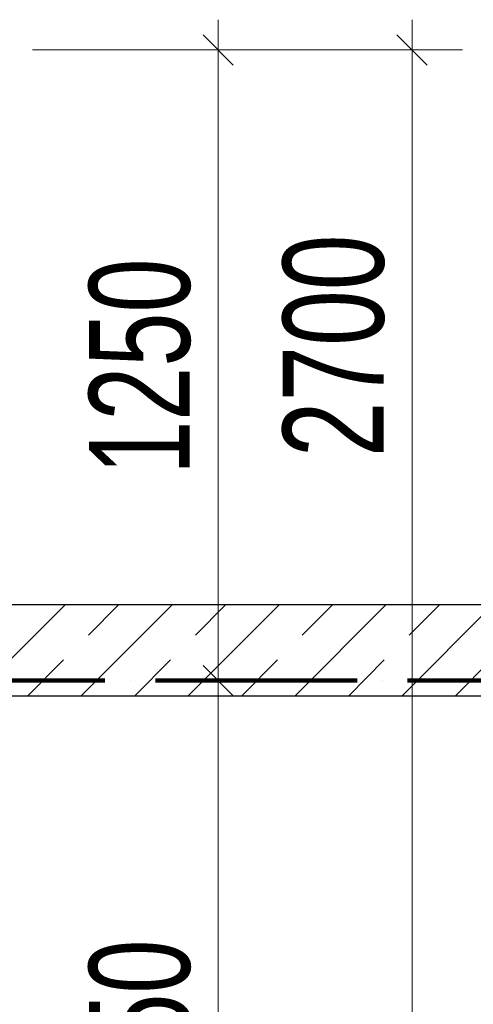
# Model space of a CAD drawing. Header units: millimetres. Extents: x 0 to 60000, y 0 to 29700.
# Tile 71 of 86: x 31092 to 31992, y 21133 to 23085. Entities that reach past the tile are written whole.
import ezdxf

# ---------------------------------------------------------------- set-up
doc = ezdxf.new("R2010")
doc.units = ezdxf.units.MM
for name, pattern in [('ALL_S16', [170, 100, -70]), ('STRICHPUNKT2_S11', [500, 400, -50, 0, -50]), ('STRICHPUNKT2_S5', [1100, 800, -100, 100, -100])]:
    doc.linetypes.add(name, pattern=pattern)
for name, color, linetype, lineweight in [('Ogólne', 7, 'Continuous', 25), ('Osie', 30, 'STRICHPUNKT2_S5', 18), ('Ściana nośna', 7, 'Continuous', 70)]:
    doc.layers.add(name, color=color, linetype=linetype, lineweight=lineweight)
doc.styles.add('ARIAL', font='ARIAL.TTF')

msp = doc.modelspace()

# ---------------------------------------------------------------- linework, layer by layer
at = {"layer": 'Ogólne', "color": 4, "linetype": 'Continuous', "lineweight": 13, "transparency": 33554687}
for p, q in [((31485.9, 23024.8), (31485.9, 23084.8)), ((31870.4, 23024.8), (31870.4, 23084.8)), ((31515.9, 22994.8), (31455.9, 23054.8)), ((31900.4, 22994.8), (31840.4, 23054.8)), ((31485.9, 23024.8), (31118, 23024.8)), ((31870.4, 23024.8), (31118, 23024.8)), ((31485.9, 23024.8), (31385.9, 23024.8)), ((31485.9, 23024.8), (31585.9, 23024.8)), ((31485.9, 21774.8), (31485.9, 23024.8)), ((31870.4, 23024.8), (31770.4, 23024.8)), ((31870.4, 23024.8), (31970.4, 23024.8)), ((31515.9, 21744.8), (31455.9, 21804.8)), ((31485.9, 21774.8), (31385.9, 21774.8)), ((31485.9, 21774.8), (31585.9, 21774.8)), ((31485.9, 21774.8), (31547.6, 21774.8))]:
    msp.add_line(p, q, dxfattribs=at)
for points in [[(31870.4, 20324.8), (31870.4, 22070.4), (31870.4, 22070.4), (31870.4, 23024.8)], [(31485.9, 20324.8), (31485.9, 20689.2), (31485.9, 20689.2), (31485.9, 21774.8)]]:
    msp.add_lwpolyline(points, dxfattribs=at)
at = {"layer": 'Osie', "color": 1, "linetype": 'STRICHPUNKT2_S11', "lineweight": 140, "transparency": 33554687}
msp.add_line((3356, 21774.8), (44814, 21774.8), dxfattribs=at)
at = {"layer": 'Ściana nośna', "color": 3, "linetype": 'Continuous', "lineweight": 25, "transparency": 33554687}
for p, q in [((36026, 21924.8), (30393, 21924.8)), ((30393, 21744.8), (36026, 21744.8))]:
    msp.add_line(p, q, dxfattribs=at)
at = {"layer": 'Ściana nośna', "color": 8, "linetype": 'Continuous', "lineweight": 35, "transparency": 33554687}
for p, q in [((31002.3, 21744.8), (31182.3, 21924.8)), ((31214.4, 21744.8), (31394.4, 21924.8)), ((31426.6, 21744.8), (31606.6, 21924.8)), ((31638.7, 21744.8), (31818.7, 21924.8)), ((31850.8, 21744.8), (32030.8, 21924.8))]:
    msp.add_line(p, q, dxfattribs=at)
at = {"layer": 'Ściana nośna', "color": 8, "linetype": 'ALL_S16', "lineweight": 35, "transparency": 33554687}
for p, q in [((31108.4, 21744.8), (31288.4, 21924.8)), ((31320.5, 21744.8), (31500.5, 21924.8)), ((31532.6, 21744.8), (31712.6, 21924.8)), ((31744.8, 21744.8), (31924.7, 21924.8)), ((31956.9, 21744.8), (32136.9, 21924.8))]:
    msp.add_line(p, q, dxfattribs=at)

# ---------------------------------------------------------------- texts
at = {"layer": 'Ogólne', "color": 3, "linetype": 'Continuous', "lineweight": 25, "transparency": 33554687, "char_height": 200, "attachment_point": 7, "rotation": 90, "style": 'ARIAL'}
for s, insert, width in [('\\W0.71;2700', (31817, 22217.6), 514.964), ('\\W0.69;1250', (31432.5, 22182.6), 513.257), ('\\W0.69;1450', (31432.5, 20832.6), 513.243)]:
    msp.add_mtext(s, dxfattribs=dict(at, insert=insert, width=width))

doc.saveas('drawing.dxf')
